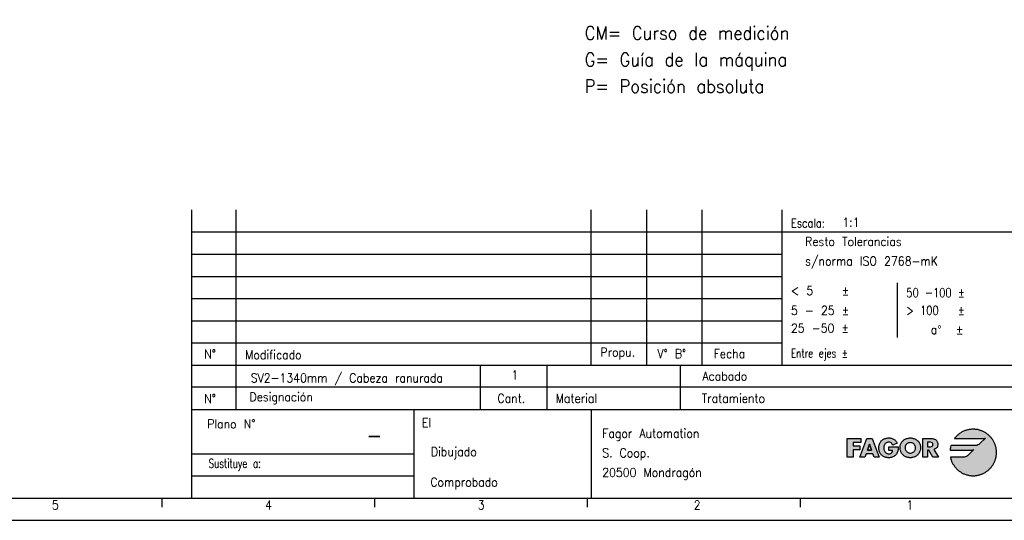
# Model space of a CAD drawing. Header units: millimetres. Extents: x -418 to 2050, y -784 to 1107.
# Tile 17 of 61: x 193 to 415, y -151 to -38. Entities that reach past the tile are written whole.
import ezdxf

# ---------------------------------------------------------------- set-up
doc = ezdxf.new("R2010")
doc.units = ezdxf.units.MM
doc.layers.add('1', color=7, linetype='Continuous')
doc.layers.add('LAYER_1', color=7, linetype='Continuous')
doc.styles.add('CONVERTER_12', font='txt.shx', dxfattribs={"width": 0.9})
doc.styles.add('CONVERTER_13', font='txt.shx', dxfattribs={"width": 0.72})
doc.styles.add('CONVERTER_14', font='txt.shx', dxfattribs={"width": 0.81})

# ---------------------------------------------------------------- blocks, each defined once
blk = doc.blocks.new('tolerancias', base_point=(364.98, -115.5))
at = {"layer": '1', "color": 7}
blk.add_point((364.98, -115.5), dxfattribs=at)
blk = doc.blocks.new('_A1', base_point=(416.98, -145.5))
at = {"layer": '1', "linetype": 'Continuous'}
for points in [[(411.26, -131.07), (411.13, -130.98), (411, -130.88), (410.87, -130.79), (410.73, -130.71), (410.59, -130.63), (410.45, -130.55), (410.3, -130.48), (410.15, -130.41), (410, -130.34), (409.85, -130.29), (409.69, -130.23), (409.54, -130.18), (409.38, -130.14), (409.22, -130.1), (409.05, -130.06), (408.89, -130.03), (408.72, -130.01), (408.55, -129.99), (408.38, -129.97), (408.21, -129.97), (408.04, -129.96), (407.85, -129.97), (407.66, -129.98), (407.47, -129.99), (407.29, -130.02), (407.1, -130.05), (406.92, -130.08), (406.75, -130.12), (406.57, -130.17), (406.4, -130.22), (406.23, -130.28), (406.06, -130.35), (405.89, -130.42), (405.73, -130.49), (405.57, -130.57), (405.41, -130.66), (405.26, -130.75), (405.11, -130.85), (404.97, -130.95), (404.83, -131.06), (404.69, -131.17), (404.55, -131.28), (404.42, -131.4), (404.3, -131.53), (404.17, -131.65), (404.06, -131.79), (403.94, -131.92), (403.84, -132.06), (410.35, -132.06), (410.57, -132.03), (410.74, -131.98), (410.8, -131.95), (409.55, -133.2), (409.31, -133.39), (409.07, -133.52), (408.84, -133.6), (408.65, -133.64), (408.5, -133.66), (408.43, -133.67), (403.02, -133.67), (402.96, -133.9), (402.9, -134.15), (402.86, -134.39), (402.82, -134.65), (407.76, -134.65), (407.76, -134.65), (407.99, -134.61), (408.16, -134.56), (408.22, -134.53), (406.99, -135.76), (406.99, -135.76), (406.75, -135.96), (406.5, -136.1), (406.26, -136.18), (406.06, -136.23), (405.91, -136.25), (405.84, -136.25), (402.9, -136.25), (402.93, -136.42), (402.98, -136.58), (403.02, -136.75), (403.07, -136.91), (403.13, -137.06), (403.19, -137.22), (403.26, -137.37), (403.33, -137.52), (403.41, -137.67), (403.49, -137.81), (403.57, -137.95), (403.66, -138.09), (403.75, -138.23), (403.85, -138.36), (403.95, -138.49), (404.06, -138.62), (404.17, -138.74), (404.28, -138.86), (404.39, -138.97), (404.51, -139.09), (404.64, -139.2), (404.76, -139.3), (404.89, -139.4), (405.03, -139.5), (405.16, -139.59), (405.3, -139.68), (405.44, -139.76), (405.59, -139.84), (405.74, -139.92), (405.89, -139.99), (406.04, -140.05), (406.19, -140.12), (406.35, -140.17), (406.51, -140.22), (406.67, -140.27), (406.84, -140.31), (407, -140.35), (407.17, -140.38), (407.34, -140.4), (407.51, -140.42), (407.69, -140.44), (407.86, -140.45), (408.04, -140.45), (408.21, -140.45), (408.38, -140.44), (408.55, -140.43), (408.72, -140.41), (408.89, -140.38), (409.05, -140.35), (409.22, -140.32), (409.38, -140.28), (409.54, -140.23), (409.69, -140.18), (409.85, -140.13), (410, -140.07), (410.15, -140.01), (410.3, -139.94), (410.45, -139.87), (410.59, -139.79), (410.73, -139.71), (410.87, -139.62), (411, -139.53), (411.13, -139.44), (411.26, -139.34), (411.39, -139.24), (411.51, -139.14), (411.63, -139.03), (411.74, -138.91), (411.86, -138.8), (411.97, -138.68), (412.07, -138.56), (412.17, -138.43), (412.27, -138.3), (412.36, -138.17), (412.45, -138.04), (412.54, -137.9), (412.62, -137.76), (412.7, -137.62), (412.77, -137.47), (412.84, -137.32), (412.9, -137.17), (412.96, -137.02), (413.01, -136.86), (413.06, -136.71), (413.11, -136.55), (413.15, -136.39), (413.18, -136.22), (413.21, -136.06), (413.24, -135.89), (413.26, -135.72), (413.27, -135.55), (413.28, -135.38), (413.28, -135.21), (413.28, -135.03), (413.27, -134.86), (413.26, -134.69), (413.24, -134.52), (413.21, -134.36), (413.18, -134.19), (413.15, -134.03), (413.11, -133.87), (413.06, -133.71), (413.01, -133.55), (412.96, -133.39), (412.9, -133.24), (412.84, -133.09), (412.77, -132.94), (412.7, -132.8), (412.62, -132.65), (412.54, -132.51), (412.45, -132.38), (412.36, -132.24), (412.27, -132.11), (412.17, -131.98), (412.07, -131.86), (411.97, -131.73), (411.86, -131.61), (411.74, -131.5), (411.63, -131.39), (411.51, -131.28), (411.39, -131.17)], [(382.73, -132.07), (382.73, -132.99), (380.99, -132.99), (380.99, -133.69), (382.52, -133.69), (382.52, -134.61), (380.99, -134.61), (380.99, -136.25), (379.68, -136.25), (379.68, -132.07)], [(389.42, -131.95), (389.61, -131.99), (389.78, -132.04), (389.94, -132.1), (390.1, -132.18), (390.25, -132.27), (390.38, -132.37), (390.51, -132.49), (390.63, -132.62), (390.74, -132.77), (390.84, -132.93), (390.93, -133.1), (389.9, -133.53), (389.81, -133.34), (389.69, -133.18), (389.55, -133.05), (389.39, -132.95), (389.2, -132.89), (388.99, -132.87), (388.8, -132.88), (388.63, -132.93), (388.48, -133), (388.35, -133.1), (388.23, -133.22), (388.13, -133.36), (388.05, -133.51), (387.99, -133.67), (387.94, -133.84), (387.91, -134.01), (387.9, -134.19), (387.91, -134.37), (387.94, -134.54), (387.99, -134.71), (388.05, -134.87), (388.14, -135.02), (388.24, -135.15), (388.36, -135.27), (388.5, -135.37), (388.65, -135.44), (388.82, -135.48), (389.01, -135.5), (389.23, -135.48), (389.44, -135.42), (389.61, -135.32), (389.74, -135.18), (389.84, -134.99), (389.89, -134.77), (389, -134.77), (389, -133.92), (391.16, -133.92), (391.15, -134.12), (391.14, -134.31), (391.13, -134.5), (391.1, -134.69), (391.06, -134.87), (391, -135.05), (390.93, -135.22), (390.84, -135.4), (390.73, -135.57), (390.6, -135.73), (390.46, -135.88), (390.31, -136), (390.15, -136.11), (389.97, -136.2), (389.79, -136.27), (389.61, -136.32), (389.41, -136.36), (389.21, -136.39), (389, -136.39), (388.82, -136.39), (388.64, -136.37), (388.46, -136.34), (388.3, -136.3), (388.14, -136.25), (387.98, -136.19), (387.84, -136.11), (387.7, -136.03), (387.57, -135.94), (387.45, -135.84), (387.34, -135.73), (387.23, -135.61), (387.14, -135.48), (387.06, -135.34), (386.98, -135.2), (386.92, -135.04), (386.87, -134.89), (386.82, -134.72), (386.79, -134.55), (386.78, -134.37), (386.77, -134.18), (386.78, -133.99), (386.79, -133.81), (386.82, -133.63), (386.87, -133.46), (386.92, -133.3), (386.98, -133.14), (387.06, -132.99), (387.14, -132.85), (387.24, -132.72), (387.34, -132.6), (387.46, -132.49), (387.58, -132.39), (387.71, -132.29), (387.85, -132.21), (388, -132.14), (388.16, -132.07), (388.32, -132.02), (388.49, -131.98), (388.67, -131.95), (388.85, -131.93), (389.04, -131.93), (389.24, -131.93)]]:
    blk.add_hatch(color=2, dxfattribs=at).paths.add_polyline_path(points)
h = blk.add_hatch(color=2, dxfattribs=at)
h.paths.add_polyline_path([(385.28, -132.07), (386.86, -136.25), (385.7, -136.25), (385.43, -135.53), (383.93, -135.53), (383.64, -136.25), (382.48, -136.25), (384.09, -132.07)])
h.paths.add_polyline_path([(384.23, -134.69), (384.68, -133.36), (384.69, -133.36), (385.13, -134.69)], flags=16)
h = blk.add_hatch(color=2, dxfattribs=at)
h.paths.add_polyline_path([(395.01, -132.2), (395.15, -132.29), (395.29, -132.38), (395.42, -132.48), (395.54, -132.59), (395.66, -132.7), (395.76, -132.83), (395.86, -132.96), (395.94, -133.1), (396.01, -133.25), (396.07, -133.4), (396.12, -133.56), (396.16, -133.73), (396.18, -133.9), (396.19, -134.08), (396.18, -134.27), (396.16, -134.44), (396.14, -134.61), (396.1, -134.78), (396.04, -134.94), (395.98, -135.09), (395.91, -135.24), (395.83, -135.38), (395.74, -135.51), (395.64, -135.63), (395.53, -135.75), (395.42, -135.85), (395.29, -135.95), (395.16, -136.04), (395.02, -136.12), (394.88, -136.19), (394.72, -136.25), (394.56, -136.3), (394.4, -136.34), (394.23, -136.37), (394.05, -136.39), (393.87, -136.39), (393.69, -136.39), (393.52, -136.37), (393.34, -136.34), (393.18, -136.3), (393.02, -136.25), (392.87, -136.19), (392.72, -136.12), (392.58, -136.04), (392.45, -135.95), (392.33, -135.85), (392.21, -135.75), (392.1, -135.63), (392, -135.51), (391.91, -135.38), (391.83, -135.24), (391.76, -135.09), (391.7, -134.94), (391.65, -134.78), (391.61, -134.61), (391.58, -134.44), (391.56, -134.27), (391.56, -134.08), (391.56, -133.9), (391.58, -133.73), (391.62, -133.56), (391.67, -133.4), (391.73, -133.25), (391.8, -133.1), (391.89, -132.96), (391.98, -132.83), (392.09, -132.7), (392.2, -132.59), (392.32, -132.48), (392.45, -132.38), (392.59, -132.29), (392.74, -132.2), (392.89, -132.13), (393.04, -132.07), (393.2, -132.02), (393.36, -131.98), (393.53, -131.95), (393.7, -131.93), (393.87, -131.93), (394.04, -131.93), (394.21, -131.95), (394.38, -131.98), (394.54, -132.02), (394.7, -132.07), (394.86, -132.13)])
h.paths.add_polyline_path([(392.69, -134.09), (392.7, -134.28), (392.74, -134.46), (392.8, -134.63), (392.88, -134.78), (392.98, -134.92), (393.1, -135.04), (393.23, -135.14), (393.37, -135.23), (393.53, -135.29), (393.7, -135.33), (393.87, -135.34), (394.05, -135.33), (394.21, -135.29), (394.37, -135.23), (394.51, -135.14), (394.65, -135.04), (394.76, -134.92), (394.86, -134.78), (394.95, -134.63), (395.01, -134.46), (395.04, -134.28), (395.06, -134.09), (395.04, -133.92), (395, -133.75), (394.92, -133.59), (394.83, -133.45), (394.71, -133.32), (394.57, -133.21), (394.41, -133.11), (394.24, -133.04), (394.06, -133), (393.87, -132.98), (393.68, -133), (393.5, -133.04), (393.33, -133.11), (393.17, -133.21), (393.04, -133.32), (392.92, -133.45), (392.82, -133.59), (392.75, -133.75), (392.7, -133.92)], flags=16)
h = blk.add_hatch(color=2, dxfattribs=at)
h.paths.add_polyline_path([(399.66, -132.38), (399.78, -132.49), (399.88, -132.62), (399.96, -132.78), (400.02, -132.95), (400.06, -133.14), (400.07, -133.35), (400.06, -133.54), (400.03, -133.73), (399.97, -133.9), (399.89, -134.05), (399.78, -134.19), (399.66, -134.31), (399.51, -134.41), (399.34, -134.49), (399.16, -134.54), (400.24, -136.25), (398.95, -136.25), (398.04, -134.66), (397.78, -134.66), (397.78, -136.25), (396.69, -136.25), (396.69, -132.07), (398.62, -132.07), (398.82, -132.07), (399.01, -132.1), (399.19, -132.14), (399.36, -132.2), (399.52, -132.28)])
h.paths.add_polyline_path([(397.78, -133.94), (398.21, -133.94), (398.42, -133.93), (398.63, -133.89), (398.8, -133.8), (398.92, -133.65), (398.96, -133.42), (398.92, -133.19), (398.8, -133.04), (398.63, -132.95), (398.42, -132.91), (398.21, -132.9), (397.78, -132.9)], flags=16)
at = {"layer": '1', "color": 7, "linetype": 'Continuous'}
for p, q in [((231.98, -145.5), (231.98, -80.5)), ((241.98, -125.5), (241.98, -80.5)), ((321.98, -115.5), (321.98, -80.5)), ((334.48, -115.5), (334.48, -80.5)), ((346.98, -115.5), (346.98, -80.5)), ((364.98, -115.5), (364.98, -80.5)), ((231.98, -115.5), (416.98, -115.5)), ((296.98, -115.5), (296.98, -125.5)), ((311.98, -115.5), (311.98, -125.5)), ((341.98, -115.5), (341.98, -125.5)), ((231.98, -125.5), (416.98, -125.5)), ((281.98, -125.5), (281.98, -135.5)), ((321.98, -125.5), (321.98, -145.5)), ((231.98, -135.5), (281.98, -135.5)), ((281.98, -135.5), (281.98, -140.5)), ((281.98, -140.5), (281.98, -145.5)), ((-398.02, -145.5), (416.98, -145.5))]:
    blk.add_line(p, q, dxfattribs=at)
at = {"layer": '1', "color": 2, "linetype": 'Continuous'}
for p, q in [((231.98, -85.5), (416.98, -85.5)), ((231.98, -90.5), (364.98, -90.5)), ((231.98, -95.5), (364.98, -95.5)), ((390.98, -109.3), (390.98, -97)), ((231.98, -100.5), (364.98, -100.5)), ((231.98, -105.5), (364.98, -105.5)), ((231.98, -110.5), (364.98, -110.5)), ((416.98, -120.5), (231.98, -120.5)), ((231.98, -140.5), (281.98, -140.5)), ((225.21, -145.55), (225.21, -147.55)), ((273.15, -145.55), (273.15, -147.55)), ((321.09, -145.55), (321.09, -147.55)), ((369.03, -145.5), (369.03, -147.5)), ((-418.02, -150.5), (421.98, -150.5))]:
    blk.add_line(p, q, dxfattribs=at)
at = {"layer": 'LAYER_1', "color": 2, "linetype": 'Continuous'}
for p, q in [((405.11, -130.85), (404.97, -130.95)), ((405.26, -130.75), (405.11, -130.85)), ((405.41, -130.66), (405.26, -130.75)), ((405.57, -130.57), (405.41, -130.66)), ((405.73, -130.49), (405.57, -130.57)), ((405.89, -130.42), (405.73, -130.49)), ((406.06, -130.35), (405.89, -130.42)), ((406.23, -130.28), (406.06, -130.35)), ((406.4, -130.22), (406.23, -130.28)), ((406.57, -130.17), (406.4, -130.22)), ((406.75, -130.12), (406.57, -130.17)), ((406.92, -130.08), (406.75, -130.12)), ((407.1, -130.05), (406.92, -130.08)), ((407.29, -130.02), (407.1, -130.05)), ((407.47, -129.99), (407.29, -130.02)), ((407.66, -129.98), (407.47, -129.99)), ((407.85, -129.97), (407.66, -129.98)), ((408.04, -129.96), (407.85, -129.97)), ((408.21, -129.97), (408.04, -129.96)), ((408.38, -129.97), (408.21, -129.97)), ((408.55, -129.99), (408.38, -129.97)), ((408.72, -130.01), (408.55, -129.99)), ((408.89, -130.03), (408.72, -130.01)), ((409.05, -130.06), (408.89, -130.03)), ((409.22, -130.1), (409.05, -130.06)), ((409.38, -130.14), (409.22, -130.1)), ((409.54, -130.18), (409.38, -130.14)), ((409.69, -130.23), (409.54, -130.18)), ((409.85, -130.29), (409.69, -130.23)), ((410, -130.34), (409.85, -130.29)), ((410.15, -130.41), (410, -130.34)), ((410.3, -130.48), (410.15, -130.41)), ((410.45, -130.55), (410.3, -130.48)), ((410.59, -130.63), (410.45, -130.55)), ((410.73, -130.71), (410.59, -130.63)), ((410.87, -130.79), (410.73, -130.71)), ((411, -130.88), (410.87, -130.79)), ((411.13, -130.98), (411, -130.88)), ((379.68, -136.25), (379.68, -132.07)), ((379.68, -132.07), (382.73, -132.07)), ((380.99, -132.99), (380.99, -133.69)), ((382.73, -132.99), (380.99, -132.99)), ((382.48, -136.25), (384.09, -132.07)), ((382.73, -132.07), (382.73, -132.99)), ((384.09, -132.07), (385.28, -132.07)), ((385.28, -132.07), (386.86, -136.25)), ((386.98, -133.14), (387.06, -132.99)), ((387.06, -132.99), (387.14, -132.85)), ((387.14, -132.85), (387.24, -132.72)), ((387.24, -132.72), (387.34, -132.6)), ((387.34, -132.6), (387.46, -132.49)), ((387.46, -132.49), (387.58, -132.39)), ((387.58, -132.39), (387.71, -132.29)), ((387.71, -132.29), (387.85, -132.21)), ((387.85, -132.21), (388, -132.14)), ((388, -132.14), (388.16, -132.07)), ((388.16, -132.07), (388.32, -132.02)), ((388.35, -133.1), (388.23, -133.22)), ((388.32, -132.02), (388.49, -131.98)), ((388.48, -133), (388.35, -133.1)), ((388.63, -132.93), (388.48, -133)), ((388.49, -131.98), (388.67, -131.95)), ((388.8, -132.88), (388.63, -132.93)), ((388.67, -131.95), (388.85, -131.93)), ((388.99, -132.87), (388.8, -132.88)), ((388.85, -131.93), (389.04, -131.93)), ((389.2, -132.89), (388.99, -132.87)), ((389.04, -131.93), (389.04, -131.93)), ((389.04, -131.93), (389.24, -131.93)), ((389.39, -132.95), (389.2, -132.89)), ((389.24, -131.93), (389.42, -131.95)), ((389.55, -133.05), (389.39, -132.95)), ((389.42, -131.95), (389.61, -131.99)), ((389.69, -133.18), (389.55, -133.05)), ((389.61, -131.99), (389.78, -132.04)), ((389.78, -132.04), (389.94, -132.1)), ((390.93, -133.1), (389.9, -133.53)), ((389.94, -132.1), (390.1, -132.18)), ((390.1, -132.18), (390.25, -132.27)), ((390.25, -132.27), (390.38, -132.37)), ((390.38, -132.37), (390.51, -132.49)), ((390.51, -132.49), (390.63, -132.62)), ((390.63, -132.62), (390.74, -132.77)), ((390.74, -132.77), (390.84, -132.93)), ((390.84, -132.93), (390.93, -133.1)), ((391.73, -133.25), (391.8, -133.1)), ((391.8, -133.1), (391.89, -132.96)), ((391.89, -132.96), (391.98, -132.83)), ((391.98, -132.83), (392.09, -132.7)), ((392.09, -132.7), (392.2, -132.59)), ((392.2, -132.59), (392.32, -132.48)), ((392.32, -132.48), (392.45, -132.38)), ((392.45, -132.38), (392.59, -132.29)), ((392.59, -132.29), (392.74, -132.2)), ((392.74, -132.2), (392.89, -132.13)), ((392.89, -132.13), (393.04, -132.07)), ((393.04, -132.07), (393.2, -132.02)), ((393.33, -133.11), (393.17, -133.21)), ((393.2, -132.02), (393.36, -131.98)), ((393.5, -133.04), (393.33, -133.11)), ((393.36, -131.98), (393.53, -131.95)), ((393.68, -133), (393.5, -133.04)), ((393.53, -131.95), (393.7, -131.93)), ((393.87, -132.98), (393.68, -133)), ((393.7, -131.93), (393.87, -131.93)), ((393.87, -131.93), (394.04, -131.93)), ((394.06, -133), (393.87, -132.98)), ((394.04, -131.93), (394.21, -131.95)), ((394.24, -133.04), (394.06, -133)), ((394.21, -131.95), (394.38, -131.98)), ((394.41, -133.11), (394.24, -133.04)), ((394.38, -131.98), (394.54, -132.02)), ((394.57, -133.21), (394.41, -133.11)), ((394.54, -132.02), (394.7, -132.07)), ((394.7, -132.07), (394.86, -132.13)), ((394.86, -132.13), (395.01, -132.2)), ((395.01, -132.2), (395.15, -132.29)), ((395.15, -132.29), (395.29, -132.38)), ((395.29, -132.38), (395.42, -132.48)), ((395.42, -132.48), (395.54, -132.59)), ((395.54, -132.59), (395.66, -132.7)), ((395.66, -132.7), (395.76, -132.83)), ((395.76, -132.83), (395.86, -132.96)), ((395.86, -132.96), (395.94, -133.1)), ((395.94, -133.1), (396.01, -133.25)), ((396.69, -136.25), (396.69, -132.07)), ((396.69, -132.07), (398.62, -132.07)), ((398.21, -132.9), (397.78, -132.9)), ((397.78, -132.9), (397.78, -133.94)), ((398.42, -132.91), (398.21, -132.9)), ((398.63, -132.95), (398.42, -132.91)), ((398.62, -132.07), (398.82, -132.07)), ((398.8, -133.04), (398.63, -132.95)), ((398.92, -133.19), (398.8, -133.04)), ((398.82, -132.07), (399.01, -132.1)), ((399.01, -132.1), (399.19, -132.14)), ((399.19, -132.14), (399.36, -132.2)), ((399.36, -132.2), (399.52, -132.28)), ((399.52, -132.28), (399.66, -132.38)), ((399.66, -132.38), (399.78, -132.49)), ((399.78, -132.49), (399.88, -132.62)), ((399.88, -132.62), (399.96, -132.78)), ((399.96, -132.78), (400.02, -132.95)), ((400.02, -132.95), (400.06, -133.14)), ((403.94, -131.92), (403.84, -132.06)), ((403.84, -132.06), (403.84, -132.06)), ((403.84, -132.06), (410.35, -132.06)), ((404.06, -131.79), (403.94, -131.92)), ((404.17, -131.65), (404.06, -131.79)), ((404.3, -131.53), (404.17, -131.65)), ((404.42, -131.4), (404.3, -131.53)), ((404.55, -131.28), (404.42, -131.4)), ((404.69, -131.17), (404.55, -131.28)), ((404.83, -131.06), (404.69, -131.17)), ((404.97, -130.95), (404.83, -131.06)), ((410.8, -131.95), (409.55, -133.2)), ((410.35, -132.06), (410.57, -132.03)), ((410.57, -132.03), (410.74, -131.98)), ((410.74, -131.98), (410.8, -131.95)), ((411.26, -131.07), (411.13, -130.98)), ((411.39, -131.17), (411.26, -131.07)), ((411.51, -131.28), (411.39, -131.17)), ((411.63, -131.39), (411.51, -131.28)), ((411.74, -131.5), (411.63, -131.39)), ((411.86, -131.61), (411.74, -131.5)), ((411.97, -131.73), (411.86, -131.61)), ((412.07, -131.86), (411.97, -131.73)), ((412.17, -131.98), (412.07, -131.86)), ((412.27, -132.11), (412.17, -131.98)), ((412.36, -132.24), (412.27, -132.11)), ((412.45, -132.38), (412.36, -132.24)), ((412.54, -132.51), (412.45, -132.38)), ((412.62, -132.65), (412.54, -132.51)), ((412.7, -132.8), (412.62, -132.65)), ((412.77, -132.94), (412.7, -132.8)), ((412.84, -133.09), (412.77, -132.94)), ((412.9, -133.24), (412.84, -133.09)), ((380.99, -133.69), (382.52, -133.69)), ((382.52, -134.61), (380.99, -134.61)), ((380.99, -134.61), (380.99, -136.25)), ((382.52, -133.69), (382.52, -134.61)), ((384.68, -133.36), (384.23, -134.69)), ((384.23, -134.69), (384.68, -133.36)), ((384.23, -134.69), (385.13, -134.69)), ((385.13, -134.69), (384.23, -134.69)), ((384.69, -133.36), (384.68, -133.36)), ((384.68, -133.36), (384.69, -133.36)), ((385.13, -134.69), (384.69, -133.36)), ((384.69, -133.36), (385.13, -134.69)), ((386.77, -134.18), (386.78, -133.99)), ((386.78, -134.37), (386.77, -134.18)), ((386.77, -134.18), (386.77, -134.18)), ((386.78, -133.99), (386.79, -133.81)), ((386.79, -134.55), (386.78, -134.37)), ((386.79, -133.81), (386.82, -133.63)), ((386.82, -134.72), (386.79, -134.55)), ((386.82, -133.63), (386.87, -133.46)), ((386.87, -134.89), (386.82, -134.72)), ((386.87, -133.46), (386.92, -133.3)), ((386.92, -135.04), (386.87, -134.89)), ((386.92, -133.3), (386.98, -133.14)), ((386.98, -135.2), (386.92, -135.04)), ((387.06, -135.34), (386.98, -135.2)), ((387.91, -134.01), (387.9, -134.19)), ((387.9, -134.19), (387.91, -134.37)), ((387.94, -133.84), (387.91, -134.01)), ((387.91, -134.37), (387.94, -134.54)), ((387.99, -133.67), (387.94, -133.84)), ((387.94, -134.54), (387.99, -134.71)), ((388.05, -133.51), (387.99, -133.67)), ((387.99, -134.71), (388.05, -134.87)), ((388.13, -133.36), (388.05, -133.51)), ((388.05, -134.87), (388.14, -135.02)), ((388.23, -133.22), (388.13, -133.36)), ((388.14, -135.02), (388.24, -135.15)), ((388.24, -135.15), (388.36, -135.27)), ((388.36, -135.27), (388.5, -135.37)), ((389, -134.77), (389, -133.92)), ((389, -133.92), (391.16, -133.92)), ((389.89, -134.77), (389, -134.77)), ((389.44, -135.42), (389.61, -135.32)), ((389.61, -135.32), (389.74, -135.18)), ((389.81, -133.34), (389.69, -133.18)), ((389.74, -135.18), (389.84, -134.99)), ((389.9, -133.53), (389.81, -133.34)), ((389.84, -134.99), (389.89, -134.77)), ((390.93, -135.22), (390.84, -135.4)), ((391, -135.05), (390.93, -135.22)), ((391.06, -134.87), (391, -135.05)), ((391.1, -134.69), (391.06, -134.87)), ((391.13, -134.5), (391.1, -134.69)), ((391.14, -134.31), (391.13, -134.5)), ((391.15, -134.12), (391.14, -134.31)), ((391.16, -133.92), (391.15, -134.12)), ((391.56, -133.9), (391.58, -133.73)), ((391.56, -134.08), (391.56, -133.9)), ((391.56, -134.27), (391.56, -134.08)), ((391.56, -134.08), (391.56, -134.08)), ((391.58, -134.44), (391.56, -134.27)), ((391.58, -133.73), (391.62, -133.56)), ((391.61, -134.61), (391.58, -134.44)), ((391.65, -134.78), (391.61, -134.61)), ((391.62, -133.56), (391.67, -133.4)), ((391.7, -134.94), (391.65, -134.78)), ((391.67, -133.4), (391.73, -133.25)), ((391.76, -135.09), (391.7, -134.94)), ((391.83, -135.24), (391.76, -135.09)), ((391.91, -135.38), (391.83, -135.24)), ((392.7, -133.92), (392.69, -134.09)), ((392.69, -134.09), (392.7, -134.28)), ((392.75, -133.75), (392.7, -133.92)), ((392.7, -134.28), (392.74, -134.46)), ((392.74, -134.46), (392.8, -134.63)), ((392.82, -133.59), (392.75, -133.75)), ((392.8, -134.63), (392.88, -134.78)), ((392.92, -133.45), (392.82, -133.59)), ((392.88, -134.78), (392.98, -134.92)), ((393.04, -133.32), (392.92, -133.45)), ((392.98, -134.92), (393.1, -135.04)), ((393.17, -133.21), (393.04, -133.32)), ((393.1, -135.04), (393.23, -135.14)), ((393.23, -135.14), (393.37, -135.23)), ((393.37, -135.23), (393.53, -135.29)), ((393.53, -135.29), (393.7, -135.33)), ((393.7, -135.33), (393.87, -135.34)), ((393.87, -135.34), (394.05, -135.33)), ((394.05, -135.33), (394.21, -135.29)), ((394.21, -135.29), (394.37, -135.23)), ((394.37, -135.23), (394.51, -135.14)), ((394.51, -135.14), (394.65, -135.04)), ((394.71, -133.32), (394.57, -133.21)), ((394.65, -135.04), (394.76, -134.92)), ((394.83, -133.45), (394.71, -133.32)), ((394.76, -134.92), (394.86, -134.78)), ((394.92, -133.59), (394.83, -133.45)), ((394.86, -134.78), (394.95, -134.63)), ((395, -133.75), (394.92, -133.59)), ((394.95, -134.63), (395.01, -134.46)), ((395.04, -133.92), (395, -133.75)), ((395.01, -134.46), (395.04, -134.28)), ((395.06, -134.09), (395.04, -133.92)), ((395.04, -134.28), (395.06, -134.09)), ((395.06, -134.09), (395.06, -134.09)), ((395.91, -135.24), (395.83, -135.38)), ((395.98, -135.09), (395.91, -135.24)), ((396.04, -134.94), (395.98, -135.09)), ((396.01, -133.25), (396.07, -133.4)), ((396.1, -134.78), (396.04, -134.94)), ((396.07, -133.4), (396.12, -133.56)), ((396.14, -134.61), (396.1, -134.78)), ((396.12, -133.56), (396.16, -133.73)), ((396.16, -134.44), (396.14, -134.61)), ((396.16, -133.73), (396.18, -133.9)), ((396.18, -134.27), (396.16, -134.44)), ((396.18, -133.9), (396.19, -134.08)), ((396.19, -134.08), (396.18, -134.27)), ((396.19, -134.08), (396.19, -134.08)), ((397.78, -133.94), (398.21, -133.94)), ((398.04, -134.66), (397.78, -134.66)), ((397.78, -134.66), (397.78, -136.25)), ((398.95, -136.25), (398.04, -134.66)), ((398.21, -133.94), (398.42, -133.93)), ((398.42, -133.93), (398.63, -133.89)), ((398.63, -133.89), (398.8, -133.8)), ((398.8, -133.8), (398.92, -133.65)), ((398.96, -133.42), (398.92, -133.19)), ((398.92, -133.65), (398.96, -133.42)), ((399.34, -134.49), (399.16, -134.54)), ((399.16, -134.54), (400.24, -136.25)), ((399.51, -134.41), (399.34, -134.49)), ((399.66, -134.31), (399.51, -134.41)), ((399.78, -134.19), (399.66, -134.31)), ((399.89, -134.05), (399.78, -134.19)), ((399.97, -133.9), (399.89, -134.05)), ((400.03, -133.73), (399.97, -133.9)), ((400.06, -133.54), (400.03, -133.73)), ((400.06, -133.14), (400.07, -133.35)), ((400.07, -133.35), (400.06, -133.54)), ((402.86, -134.39), (402.82, -134.65)), ((402.82, -134.65), (407.76, -134.65)), ((402.9, -134.15), (402.86, -134.39)), ((402.96, -133.9), (402.9, -134.15)), ((403.02, -133.67), (402.96, -133.9)), ((408.43, -133.67), (403.02, -133.67)), ((408.22, -134.53), (406.99, -135.76)), ((407.76, -134.65), (407.99, -134.61)), ((407.76, -134.65), (407.76, -134.65)), ((407.99, -134.61), (408.16, -134.56)), ((408.16, -134.56), (408.22, -134.53)), ((408.5, -133.66), (408.43, -133.67)), ((408.65, -133.64), (408.5, -133.66)), ((408.84, -133.6), (408.65, -133.64)), ((409.07, -133.52), (408.84, -133.6)), ((409.31, -133.39), (409.07, -133.52)), ((409.55, -133.2), (409.31, -133.39)), ((412.96, -133.39), (412.9, -133.24)), ((413.01, -133.55), (412.96, -133.39)), ((413.06, -133.71), (413.01, -133.55)), ((413.11, -133.87), (413.06, -133.71)), ((413.15, -134.03), (413.11, -133.87)), ((413.18, -134.19), (413.15, -134.03)), ((413.21, -134.36), (413.18, -134.19)), ((413.24, -134.52), (413.21, -134.36)), ((413.26, -134.69), (413.24, -134.52)), ((413.27, -134.86), (413.26, -134.69)), ((413.28, -135.03), (413.27, -134.86)), ((413.28, -135.21), (413.28, -135.03)), ((413.28, -135.38), (413.28, -135.21)), ((413.28, -135.21), (413.28, -135.21)), ((380.99, -136.25), (379.68, -136.25)), ((383.64, -136.25), (382.48, -136.25)), ((383.93, -135.53), (383.64, -136.25)), ((385.43, -135.53), (383.93, -135.53)), ((385.7, -136.25), (385.43, -135.53)), ((386.86, -136.25), (385.7, -136.25)), ((387.14, -135.48), (387.06, -135.34)), ((387.23, -135.61), (387.14, -135.48)), ((387.34, -135.73), (387.23, -135.61)), ((387.45, -135.84), (387.34, -135.73)), ((387.57, -135.94), (387.45, -135.84)), ((387.7, -136.03), (387.57, -135.94)), ((387.84, -136.11), (387.7, -136.03)), ((387.98, -136.19), (387.84, -136.11)), ((388.14, -136.25), (387.98, -136.19)), ((388.3, -136.3), (388.14, -136.25)), ((388.46, -136.34), (388.3, -136.3)), ((388.64, -136.37), (388.46, -136.34)), ((388.5, -135.37), (388.65, -135.44)), ((388.82, -136.39), (388.64, -136.37)), ((388.65, -135.44), (388.82, -135.48)), ((388.82, -135.48), (389.01, -135.5)), ((389, -136.39), (388.82, -136.39)), ((389.21, -136.39), (389, -136.39)), ((389.01, -135.5), (389.23, -135.48)), ((389.01, -135.5), (389.01, -135.5)), ((389.41, -136.36), (389.21, -136.39)), ((389.23, -135.48), (389.44, -135.42)), ((389.61, -136.32), (389.41, -136.36)), ((389.79, -136.27), (389.61, -136.32)), ((389.97, -136.2), (389.79, -136.27)), ((390.15, -136.11), (389.97, -136.2)), ((390.31, -136), (390.15, -136.11)), ((390.46, -135.88), (390.31, -136)), ((390.6, -135.73), (390.46, -135.88)), ((390.73, -135.57), (390.6, -135.73)), ((390.84, -135.4), (390.73, -135.57)), ((392, -135.51), (391.91, -135.38)), ((392.1, -135.63), (392, -135.51)), ((392.21, -135.75), (392.1, -135.63)), ((392.33, -135.85), (392.21, -135.75)), ((392.45, -135.95), (392.33, -135.85)), ((392.58, -136.04), (392.45, -135.95)), ((392.72, -136.12), (392.58, -136.04)), ((392.87, -136.19), (392.72, -136.12)), ((393.02, -136.25), (392.87, -136.19)), ((393.18, -136.3), (393.02, -136.25)), ((393.34, -136.34), (393.18, -136.3)), ((393.52, -136.37), (393.34, -136.34)), ((393.69, -136.39), (393.52, -136.37)), ((393.87, -136.39), (393.69, -136.39)), ((394.05, -136.39), (393.87, -136.39)), ((394.23, -136.37), (394.05, -136.39)), ((394.4, -136.34), (394.23, -136.37)), ((394.56, -136.3), (394.4, -136.34)), ((394.72, -136.25), (394.56, -136.3)), ((394.88, -136.19), (394.72, -136.25)), ((395.02, -136.12), (394.88, -136.19)), ((395.16, -136.04), (395.02, -136.12)), ((395.29, -135.95), (395.16, -136.04)), ((395.42, -135.85), (395.29, -135.95)), ((395.53, -135.75), (395.42, -135.85)), ((395.64, -135.63), (395.53, -135.75)), ((395.74, -135.51), (395.64, -135.63)), ((395.83, -135.38), (395.74, -135.51)), ((397.78, -136.25), (396.69, -136.25)), ((400.24, -136.25), (398.95, -136.25)), ((405.84, -136.25), (402.9, -136.25)), ((402.9, -136.25), (402.93, -136.42)), ((402.93, -136.42), (402.98, -136.58)), ((402.98, -136.58), (403.02, -136.75)), ((403.02, -136.75), (403.07, -136.91)), ((403.07, -136.91), (403.13, -137.06)), ((403.13, -137.06), (403.19, -137.22)), ((403.19, -137.22), (403.26, -137.37)), ((403.26, -137.37), (403.33, -137.52)), ((403.33, -137.52), (403.41, -137.67)), ((405.91, -136.25), (405.84, -136.25)), ((406.06, -136.23), (405.91, -136.25)), ((406.26, -136.18), (406.06, -136.23)), ((406.5, -136.1), (406.26, -136.18)), ((406.75, -135.96), (406.5, -136.1)), ((406.99, -135.76), (406.75, -135.96)), ((406.99, -135.76), (406.99, -135.76)), ((412.7, -137.62), (412.77, -137.47)), ((412.77, -137.47), (412.84, -137.32)), ((412.84, -137.32), (412.9, -137.17)), ((412.9, -137.17), (412.96, -137.02)), ((412.96, -137.02), (413.01, -136.86)), ((413.01, -136.86), (413.06, -136.71)), ((413.06, -136.71), (413.11, -136.55)), ((413.11, -136.55), (413.15, -136.39)), ((413.15, -136.39), (413.18, -136.22)), ((413.18, -136.22), (413.21, -136.06)), ((413.21, -136.06), (413.24, -135.89)), ((413.24, -135.89), (413.26, -135.72)), ((413.26, -135.72), (413.27, -135.55)), ((413.27, -135.55), (413.28, -135.38)), ((403.41, -137.67), (403.49, -137.81)), ((403.49, -137.81), (403.57, -137.95)), ((403.57, -137.95), (403.66, -138.09)), ((403.66, -138.09), (403.75, -138.23)), ((403.75, -138.23), (403.85, -138.36)), ((403.85, -138.36), (403.95, -138.49)), ((403.95, -138.49), (404.06, -138.62)), ((404.06, -138.62), (404.17, -138.74)), ((404.17, -138.74), (404.28, -138.86)), ((404.28, -138.86), (404.39, -138.97)), ((404.39, -138.97), (404.51, -139.09)), ((404.51, -139.09), (404.64, -139.2)), ((404.64, -139.2), (404.76, -139.3)), ((404.76, -139.3), (404.89, -139.4)), ((404.89, -139.4), (405.03, -139.5)), ((405.03, -139.5), (405.16, -139.59)), ((405.16, -139.59), (405.3, -139.68)), ((405.3, -139.68), (405.44, -139.76)), ((405.44, -139.76), (405.59, -139.84)), ((410.59, -139.79), (410.73, -139.71)), ((410.73, -139.71), (410.87, -139.62)), ((410.87, -139.62), (411, -139.53)), ((411, -139.53), (411.13, -139.44)), ((411.13, -139.44), (411.26, -139.34)), ((411.26, -139.34), (411.39, -139.24)), ((411.39, -139.24), (411.51, -139.14)), ((411.51, -139.14), (411.63, -139.03)), ((411.63, -139.03), (411.74, -138.91)), ((411.74, -138.91), (411.86, -138.8)), ((411.86, -138.8), (411.97, -138.68)), ((411.97, -138.68), (412.07, -138.56)), ((412.07, -138.56), (412.17, -138.43)), ((412.17, -138.43), (412.27, -138.3)), ((412.27, -138.3), (412.36, -138.17)), ((412.36, -138.17), (412.45, -138.04)), ((412.45, -138.04), (412.54, -137.9)), ((412.54, -137.9), (412.62, -137.76)), ((412.62, -137.76), (412.7, -137.62)), ((405.59, -139.84), (405.74, -139.92)), ((405.74, -139.92), (405.89, -139.99)), ((405.89, -139.99), (406.04, -140.05)), ((406.04, -140.05), (406.19, -140.12)), ((406.19, -140.12), (406.35, -140.17)), ((406.35, -140.17), (406.51, -140.22)), ((406.51, -140.22), (406.67, -140.27)), ((406.67, -140.27), (406.84, -140.31)), ((406.84, -140.31), (407, -140.35)), ((407, -140.35), (407.17, -140.38)), ((407.17, -140.38), (407.34, -140.4)), ((407.34, -140.4), (407.51, -140.42)), ((407.51, -140.42), (407.69, -140.44)), ((407.69, -140.44), (407.86, -140.45)), ((407.86, -140.45), (408.04, -140.45)), ((408.04, -140.45), (408.04, -140.45)), ((408.04, -140.45), (408.21, -140.45)), ((408.21, -140.45), (408.38, -140.44)), ((408.38, -140.44), (408.55, -140.43)), ((408.55, -140.43), (408.72, -140.41)), ((408.72, -140.41), (408.89, -140.38)), ((408.89, -140.38), (409.05, -140.35)), ((409.05, -140.35), (409.22, -140.32)), ((409.22, -140.32), (409.38, -140.28)), ((409.38, -140.28), (409.54, -140.23)), ((409.54, -140.23), (409.69, -140.18)), ((409.69, -140.18), (409.85, -140.13)), ((409.85, -140.13), (410, -140.07)), ((410, -140.07), (410.15, -140.01)), ((410.15, -140.01), (410.3, -139.94)), ((410.3, -139.94), (410.45, -139.87)), ((410.45, -139.87), (410.59, -139.79))]:
    blk.add_line(p, q, dxfattribs=at)
at = {"layer": '1'}
blk.add_blockref('tolerancias', (364.98, -115.5), dxfattribs=at)
at = {"layer": '1', "color": 2}
for s, style, width, p in [('Escala:', 'CONVERTER_14', 0.81, (366.98, -84.5)), ('El', 'CONVERTER_12', 0.9, (283.83, -129.5))]:
    blk.add_text(s, height=2, dxfattribs=dict(at, style=style, width=width)).set_placement(p)
for s, insert, char_height, attachment_point, line_spacing_factor, style in [('Resto Tolerancias\\Ps/norma ISO 2768-mK', (370.18, -90.19), 2, 4, 1.320528, 'CONVERTER_12'), ('< 5    ±', (366.98, -99.72), 2, 7, 1.320528, 'CONVERTER_12'), ('50 -100 ±', (392.98, -100.18), 2, 7, 1.320528, 'CONVERTER_14'), ('5 - 25 ±', (366.98, -104.18), 2, 7, 1.320528, 'CONVERTER_12'), ('> 100   ±', (392.98, -104.18), 2, 7, 1.320528, 'CONVERTER_14'), ('a{\\Fgdt;~}  ±', (398.5, -108.51), 2, 7, 1.320528, 'CONVERTER_12'), ('25 -50 ±', (366.98, -108.18), 2, 7, 1.320528, 'CONVERTER_12'), ('N°', (236.1, -113), 2, 5, 1.320528, 'CONVERTER_12'), ('Modificado', (244, -113.17), 2, 4, 1.320528, 'CONVERTER_12'), ('Propu.', (324.06, -112.93), 2, 4, 1.320528, 'CONVERTER_12'), ('V° B°', (336.9, -112.93), 2, 4, 1.20048, 'CONVERTER_12'), ('Fecha', (349.57, -112.93), 2, 4, 1.320528, 'CONVERTER_12'), ('Entre ejes ±', (366.98, -114.5), 2, 7, 1.320528, 'CONVERTER_13'), ('1', (303.98, -117.74), 2, 4, 1.20048, 'CONVERTER_12'), ('Acabado', (357.14, -118), 2, 6, 1.320528, 'CONVERTER_12'), ('N°', (236.1, -123.08), 2, 5, 1.320528, 'CONVERTER_12'), ('Designación', (244.98, -123), 2, 4, 1.320528, 'CONVERTER_12'), ('Cant.', (303.98, -123), 2, 5, 1.320528, 'CONVERTER_12'), ('Material', (313.98, -123), 2, 4, 1.320528, 'CONVERTER_12'), ('Tratamiento', (361.14, -123), 2, 6, 1.320528, 'CONVERTER_12'), ('Plano N°', (246.31, -128.76), 2, 6, 1.320528, 'CONVERTER_12'), ('Fagor Automation\\PS. Coop.\\P20500 Mondragón', (324.45, -135.64), 2, 4, 1.320528, 'CONVERTER_12'), ('-', (273.11, -131.37), 3.5, 5, 1.320528, 'CONVERTER_12'), ('Dibujado', (296.19, -135.37), 2, 6, 1.320528, 'CONVERTER_12'), ('Sustituye a:', (247.54, -138), 2, 6, 1.320528, 'CONVERTER_13'), ('Comprobado', (300.92, -142.22), 2, 6, 1.320528, 'CONVERTER_12'), ('5', (200.46, -147.05), 2, 4, 1.20048, 'CONVERTER_12'), ('4', (248.47, -147.05), 2, 4, 1.20048, 'CONVERTER_12'), ('3', (296.4, -147.05), 2, 4, 1.20048, 'CONVERTER_12'), ('2', (345.06, -147.05), 2, 4, 1.20048, 'CONVERTER_12'), ('1', (393, -147.05), 2, 4, 1.20048, 'CONVERTER_12')]:
    blk.add_mtext(s, dxfattribs=dict(at, insert=insert, char_height=char_height, attachment_point=attachment_point, line_spacing_factor=line_spacing_factor, style=style))

msp = doc.modelspace()

# ---------------------------------------------------------------- block references
msp.add_blockref('_A1', (416.98, -145.5))

# ---------------------------------------------------------------- texts
at = {"layer": '1', "color": 2, "style": 'CONVERTER_12', "width": 0.9}
for s, p in [('1:1', (378.56, -84.32)), ('SV2-1340mm / Cabeza ranurada', (245.26, -119.4))]:
    msp.add_text(s, height=2, dxfattribs=at).set_placement(p)
at = {"layer": '1', "color": 2, "insert": (320.5, -54.15), "char_height": 3, "attachment_point": 7, "line_spacing_factor": 1.20048, "style": 'CONVERTER_12'}
msp.add_mtext('CM= Curso de medición\\PG= Guía de la máquina\\PP= Posición absoluta', dxfattribs=at)

doc.saveas('drawing.dxf')
